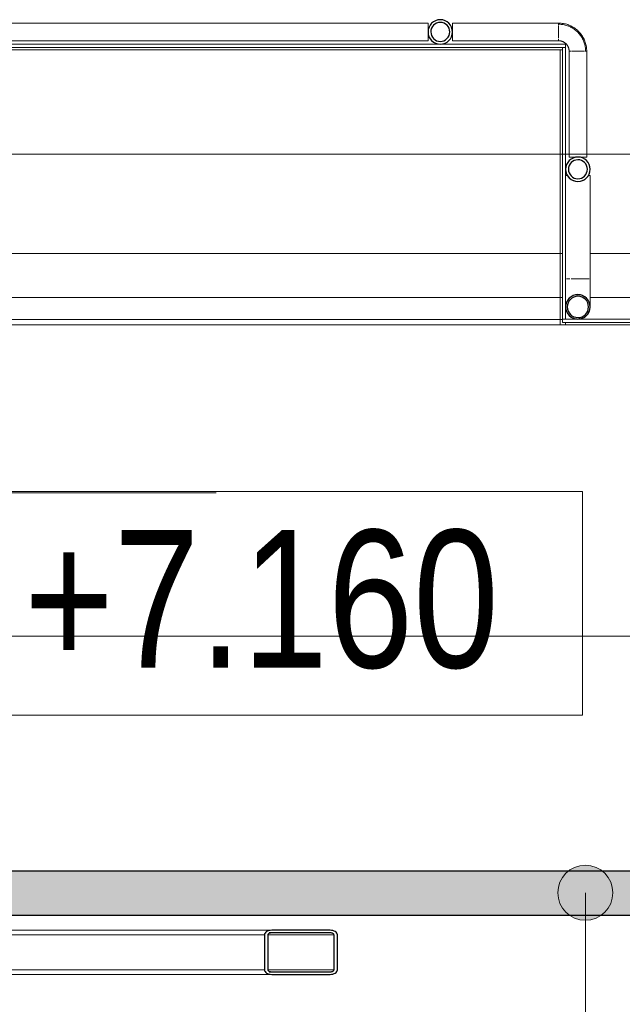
# Model space of a CAD drawing. Header units: millimetres. Extents: x -2033 to 156832, y -23587 to 25008.
# Tile 19 of 71: x 43824 to 44918, y 19206 to 20994. Entities that reach past the tile are written whole.
import ezdxf

# ---------------------------------------------------------------- set-up
doc = ezdxf.new("R2010")
doc.units = ezdxf.units.MM
for name, pattern in [('IMPORT-B_CARA_14', [1120, 600, -260, 0, -260]), ('IMPORT-HP_01_CER_B', [800, 500, -100, 100, -100]), ('Čerchovaná 20mm', [3000, 2000, -500, 0, -500])]:
    doc.linetypes.add(name, pattern=pattern)
for name, color, linetype, lineweight in [('CA_IMPORTY18', 8, 'Continuous', 9), ('CA_KOTY', 3, 'Continuous', 9), ('CA_KOTY-100', 3, 'Continuous', 9), ('CA_OSY', 5, 'Continuous', 9), ('CA_PODLAHA25', 7, 'Continuous', 13), ('CA_POHHRA25', 7, 'Continuous', 13), ('CA_PSVBUB', 3, 'Continuous', 9), ('CA_REZY', 1, 'Continuous', 25), ('CA_SRAFY', 9, 'Continuous', 25)]:
    doc.layers.add(name, color=color, linetype=linetype, lineweight=lineweight)
doc.styles.add('Arial_3', font='arial.ttf', dxfattribs={"width": 0.8, "height": 200})
doc.styles.add('Arial_4', font='arial.ttf', dxfattribs={"width": 0.8, "height": 250})
doc.dimstyles.new('HP_Přímá_-_2_mm_Ariel_1-100_1', dxfattribs={"dimscale": 304.8, "dimtxt": 204.05188, "dimasz": 0.656168, "dimexe": 0.328084, "dimexo": 0.0625, "dimgap": 0.164042, "dimtad": 1, "dimdec": 0, "dimzin": 0, "dimdsep": 46, "dimtxsty": 'Arial_3', "dimblk1": 'OBLIQUE', "dimblk2": 'OBLIQUE', "dimsah": 1, "dimcen": 0.09, "dimazin": 0, "dimtfac": 1, "dimtdec": 4, "dimtix": 1, "dimtmove": 0, "dimatfit": 3, "dimfxl": 0.984252, "dimfxlon": 1, "dimtvp": 1, "dimtolj": 1, "dimtzin": 0, "dimarcsym": 2})

# ---------------------------------------------------------------- blocks, each defined once
blk = doc.blocks.new('ocelová kce final - 11542_003_OK-HALA_TaO-2_ET_AciS_2025-05-29_upr_dwg-2597525-PŮDORYS _6_160  _ vestvek V1')
at = {"layer": 'CA_IMPORTY18', "color": 57}
for p, q in [((6300, 20988.2), (5272.3, 20988.2)), ((6300, 20988.2), (6300, 20956.2)), ((6537.2, 20988.2), (6344.5, 20988.2)), ((6344.5, 20988.2), (6344.5, 20956.2)), ((6537.2, 20984.5), (6537.2, 20988.2)), ((6537.2, 20972.8), (6537.2, 20983.1)), ((6537.2, 20961.3), (6537.2, 20972.2)), ((5190, 20950), (6550, 20950)), ((5272.3, 20956.2), (6300, 20956.2)), ((6344.5, 20956.2), (6537.2, 20956.2)), ((6537.2, 20956.2), (6537.2, 20960)), ((6550, 20944), (6550, 20950)), ((5190, 20944), (6550, 20944)), ((6544, 20940), (5190, 20940)), ((5190, 20940), (6540, 20940)), ((6540, 20440), (6540, 20940)), ((6544, 20940), (6540, 20940)), ((6540, 20940), (6540, 20440)), ((6544, 20450.5), (6544, 20944)), ((6550, 20944), (6544, 20944)), ((6550, 20450.5), (6550, 20944)), ((6556.3, 20937.2), (6556.3, 20745)), ((6560, 20937.2), (6556.3, 20937.2)), ((6572.3, 20937.2), (6561.4, 20937.2)), ((6572.2, 20937.2), (6573, 20937.2)), ((6583.2, 20937.2), (6573, 20937.2)), ((6588.3, 20937.2), (6584.5, 20937.2)), ((6588.3, 20745), (6588.3, 20937.2)), ((6556.3, 20745), (6588.3, 20745)), ((6550, 20711.7), (6550, 20523.7)), ((6550, 20711.7), (6552.9, 20711.7)), ((6591.6, 20711.7), (6594.5, 20711.7)), ((6594.5, 20523.7), (6594.5, 20711.7)), ((6550, 20523.7), (6550.3, 20523.7)), ((6551.5, 20523.7), (6557.9, 20523.7)), ((6560, 20523.7), (6572.2, 20523.7)), ((6572.2, 20523.7), (6584.5, 20523.7)), ((6585.3, 20523.7), (6583.4, 20523.7)), ((6585.4, 20523.7), (6593, 20523.7)), ((6594.2, 20523.7), (6594.5, 20523.7)), ((6544, 20450.5), (10355, 20450.5)), ((6544, 20450.5), (6544, 20444.5)), ((6544, 20450.5), (6550, 20450.5)), ((21835, 20440), (5190, 20440)), ((6540, 20440), (5190, 20440)), ((6540, 20440), (6550, 20440)), ((6544, 20444.5), (10355, 20444.5)), ((6550, 20444.5), (6550, 20440)), ((6550, 20440), (6550, 20444.5)), ((10360, 20440), (6550, 20440)), ((6016.1, 19340), (4830, 19340)), ((4830, 19340), (6015.2, 19340)), ((4830, 19332), (6002.9, 19332)), ((6009.5, 19332), (6128.7, 19332)), ((6015.2, 19336), (6011.3, 19336)), ((6011.3, 19336), (6016.1, 19336)), ((4830, 19268), (6002.9, 19268)), ((6009.5, 19268), (6128.7, 19268)), ((4830, 19260), (6016.1, 19260)), ((6015.2, 19260), (4830, 19260)), ((6011.3, 19264), (6016.1, 19264)), ((6011.3, 19264), (6015.2, 19264))]:
    blk.add_line(p, q, dxfattribs=at)
at = {"layer": 'CA_IMPORTY18', "color": 57, "linetype": 'IMPORT-HP_01_CER_B'}
for p, q in [((6550, 20750), (6556.3, 20750)), ((6588.3, 20750), (23690.7, 20750))]:
    blk.add_line(p, q, dxfattribs=at)
at = {"layer": 'CA_IMPORTY18', "color": 57, "linetype": 'IMPORT-B_CARA_14'}
blk.add_line((5440, 20135), (5915, 20135), dxfattribs=at)
at = {"layer": 'CA_IMPORTY18', "color": 57, "flags": 128}
for points in [[(6588.3, 20937.2), (6588.2, 20939.3), (6588.1, 20941.3), (6587.9, 20943.4), (6587.6, 20945.4), (6587.2, 20947.4), (6586.8, 20949.4), (6586.3, 20951.3), (6585.7, 20953.3), (6585, 20955.2), (6584.2, 20957.1), (6583.4, 20959), (6582.5, 20960.8), (6581.5, 20962.6), (6580.5, 20964.3), (6579.3, 20966), (6578.2, 20967.7), (6576.9, 20969.3), (6575.6, 20970.9), (6574.2, 20972.4), (6572.8, 20973.8), (6571.3, 20975.2), (6569.7, 20976.6), (6568.1, 20977.8), (6566.5, 20979), (6564.8, 20980.2), (6563.1, 20981.2), (6561.3, 20982.2), (6559.5, 20983.2), (6557.6, 20984), (6555.7, 20984.8), (6553.8, 20985.5), (6551.9, 20986.1), (6549.9, 20986.7), (6547.9, 20987.1), (6545.9, 20987.5), (6543.9, 20987.8), (6541.9, 20988), (6539.8, 20988.2), (6537.8, 20988.2), (6537.2, 20988.2)], [(6586.3, 20937.2), (6586.2, 20939.2), (6586.1, 20941.2), (6585.9, 20943.1), (6585.6, 20945.1), (6585.3, 20947), (6584.8, 20948.9), (6584.3, 20950.8), (6583.8, 20952.7), (6583.1, 20954.5), (6582.4, 20956.3), (6581.6, 20958.1), (6580.7, 20959.9), (6579.8, 20961.6), (6578.8, 20963.3), (6577.7, 20964.9), (6576.6, 20966.5), (6575.4, 20968.1), (6574.1, 20969.6), (6572.8, 20971), (6571.4, 20972.4), (6570, 20973.7), (6568.5, 20975), (6566.9, 20976.2), (6565.4, 20977.4), (6563.7, 20978.5), (6562.1, 20979.5), (6560.3, 20980.5), (6558.6, 20981.4), (6556.8, 20982.2), (6555, 20982.9), (6553.2, 20983.6), (6551.3, 20984.2), (6549.4, 20984.7), (6547.5, 20985.2), (6545.6, 20985.5), (6543.6, 20985.8), (6541.7, 20986), (6539.7, 20986.2), (6537.8, 20986.2), (6537.2, 20986.2)], [(6537.2, 20956.2), (6538, 20956.2), (6538.8, 20956.2), (6539.5, 20956.1), (6540.3, 20956), (6541, 20955.9), (6541.8, 20955.7), (6542.5, 20955.5), (6543.2, 20955.3), (6543.9, 20955), (6544.6, 20954.8), (6545.3, 20954.4), (6546, 20954.1), (6546.7, 20953.7), (6547.3, 20953.3), (6548, 20952.9), (6548.6, 20952.5), (6549.2, 20952), (6549.8, 20951.5), (6550.3, 20951), (6550.9, 20950.5), (6551.4, 20949.9), (6551.9, 20949.4), (6552.4, 20948.8), (6552.8, 20948.1), (6553.2, 20947.5), (6553.6, 20946.9), (6554, 20946.2), (6554.4, 20945.5), (6554.7, 20944.8), (6555, 20944.1), (6555.2, 20943.4), (6555.5, 20942.7), (6555.7, 20942), (6555.8, 20941.2), (6556, 20940.5), (6556.1, 20939.7), (6556.2, 20939), (6556.2, 20938.2), (6556.2, 20937.5), (6556.3, 20937.2)], [(6550, 20472.7), (6550, 20472.8), (6550, 20472.9), (6550, 20473.1), (6550, 20473.4), (6550, 20473.8), (6550, 20474.2), (6550, 20474.7), (6550, 20475.3), (6550, 20476), (6550, 20476.8), (6550, 20477.6), (6550, 20478.5), (6550, 20479.5), (6550, 20480.5), (6550, 20481.7), (6550, 20482.8), (6550, 20484.1), (6550, 20485.4), (6550, 20486.8), (6550, 20488.2), (6550, 20489.7), (6550, 20491.3), (6550, 20492.9), (6550, 20494.5), (6550, 20496.2), (6550, 20497.9), (6550, 20499.7), (6550, 20501.5), (6550, 20503.4), (6550, 20505.3), (6550, 20507.2), (6550, 20509.1), (6550, 20511.1), (6550, 20513.1), (6550, 20515.1), (6550, 20517.1), (6550, 20519.1), (6550, 20521.2), (6550, 20523.2), (6550, 20523.7)], [(6594.5, 20523.7), (6594.5, 20521.7), (6594.5, 20519.7), (6594.5, 20517.6), (6594.5, 20515.6), (6594.5, 20513.6), (6594.5, 20511.6), (6594.5, 20509.7), (6594.5, 20507.7), (6594.5, 20505.8), (6594.5, 20503.9), (6594.5, 20502), (6594.5, 20500.2), (6594.5, 20498.4), (6594.5, 20496.7), (6594.5, 20495), (6594.5, 20493.3), (6594.5, 20491.7), (6594.5, 20490.1), (6594.5, 20488.6), (6594.5, 20487.2), (6594.5, 20485.8), (6594.5, 20484.4), (6594.5, 20483.2), (6594.5, 20482), (6594.5, 20480.8), (6594.5, 20479.8), (6594.5, 20478.8), (6594.5, 20477.8), (6594.5, 20477), (6594.5, 20476.2), (6594.5, 20475.5), (6594.5, 20474.9), (6594.5, 20474.3), (6594.5, 20473.9), (6594.5, 20473.5), (6594.5, 20473.2), (6594.5, 20473), (6594.5, 20472.8), (6594.5, 20472.8), (6594.5, 20472.7)], [(6550.9, 20466.4), (6550.7, 20467.2), (6550.5, 20468.1), (6550.3, 20469), (6550.2, 20469.8), (6550.1, 20470.7), (6550, 20471.6), (6550, 20472.5), (6550, 20472.7)], [(6559, 20454.9), (6558.3, 20455.4), (6557.6, 20456), (6556.9, 20456.6), (6556.3, 20457.2), (6555.7, 20457.9), (6555.1, 20458.6), (6554.5, 20459.3), (6554, 20460), (6553.5, 20460.7), (6553.1, 20461.5), (6552.6, 20462.3), (6552.2, 20463.1), (6551.9, 20463.9), (6551.5, 20464.7), (6551.2, 20465.5)], [(6594.5, 20472.7), (6594.5, 20471.9), (6594.4, 20471), (6594.3, 20470.1), (6594.2, 20469.2), (6594.1, 20468.3), (6593.9, 20467.5), (6593.6, 20466.6), (6593.4, 20465.8), (6593.1, 20464.9), (6592.7, 20464.1), (6592.4, 20463.3), (6592, 20462.5), (6591.6, 20461.7), (6591.1, 20460.9), (6590.6, 20460.2), (6590.1, 20459.5), (6589.6, 20458.8), (6589, 20458.1), (6588.4, 20457.4), (6587.8, 20456.8), (6587.1, 20456.2), (6586.4, 20455.6), (6585.7, 20455)], [(6572.2, 20450.5), (6571.4, 20450.5), (6570.5, 20450.6), (6569.6, 20450.7), (6568.7, 20450.8), (6567.8, 20450.9), (6567, 20451.1), (6566.1, 20451.4), (6565.3, 20451.6), (6564.4, 20451.9), (6563.6, 20452.3), (6562.8, 20452.6), (6562, 20453), (6561.2, 20453.4), (6560.4, 20453.9), (6559.7, 20454.4)], [(6585, 20454.5), (6584.3, 20454), (6583.5, 20453.6), (6582.7, 20453.1), (6581.9, 20452.7), (6581.1, 20452.4), (6580.3, 20452), (6579.5, 20451.7), (6578.6, 20451.4), (6577.8, 20451.2), (6576.9, 20451), (6576, 20450.8), (6575.2, 20450.7), (6574.3, 20450.6), (6573.4, 20450.5), (6572.5, 20450.5)]]:
    blk.add_lwpolyline(points, dxfattribs=at)
at = {"layer": 'CA_IMPORTY18', "color": 57}
for radius, start, end in [(22.2, 130, 159.0736), (22.2, 90, 123.3751), (22.2, 56.5919, 88.1317), (22.2, 20.9138, 50), (22.2, 164.314, 195.678), (22.2, 344.314, 15.678), (22.2, 200.9138, 230), (22.3, 236.5919, 270), (22.2, 271.8679, 303.3751), (22.2, 310, 339.0736)]:
    blk.add_arc((6572.2, 20472.7), radius, start, end, dxfattribs=at)
for points, knots in [([(6572.2, 20700.5), (6571.3, 20700.5), (6569.6, 20700.6), (6567.4, 20701), (6565.8, 20701.4), (6564.6, 20701.9), (6563.4, 20702.3), (6562.1, 20702.9), (6560.7, 20703.7), (6559.5, 20704.5), (6558.6, 20705.2), (6557.7, 20705.9), (6556.7, 20706.8), (6555.6, 20708), (6554.2, 20709.6), (6553.4, 20710.9), (6552.9, 20711.7)], [0, 0, 0, 0, 0.1, 0.2, 0.25, 0.3, 0.35, 0.4, 0.475, 0.55, 0.5875, 0.625, 0.7, 0.775, 0.85, 1, 1, 1, 1]), ([(6562.8, 20702.6), (6562.7, 20702.6), (6562.4, 20702.8), (6561.9, 20703.1), (6561.5, 20703.3), (6561.3, 20703.4)], [0.31480314, 0.31480314, 0.31480314, 0.31480314, 0.32142857, 0.35714286, 0.37278823, 0.37278823, 0.37278823, 0.37278823]), ([(6561.4, 20703.4), (6561.5, 20703.3), (6561.9, 20703), (6562.4, 20702.8), (6562.7, 20702.6), (6562.8, 20702.6)], [0.62709134, 0.62709134, 0.62709134, 0.62709134, 0.64285714, 0.67857143, 0.68508911, 0.68508911, 0.68508911, 0.68508911]), ([(6591.6, 20711.7), (6590.9, 20710.6), (6589.8, 20708.9), (6588.1, 20707.1), (6587, 20706.1), (6586.1, 20705.3), (6585.2, 20704.7), (6584.3, 20704), (6583.3, 20703.4), (6582.2, 20702.8), (6581.1, 20702.3), (6579.5, 20701.7), (6577.5, 20701.1), (6574.9, 20700.6), (6573.2, 20700.5), (6572.2, 20700.5)], [0, 0, 0, 0, 0.2, 0.3, 0.35, 0.4, 0.45, 0.5, 0.55, 0.6, 0.65, 0.7, 0.8, 0.9, 1, 1, 1, 1]), ([(6581.7, 20702.6), (6581.8, 20702.6), (6582.1, 20702.8), (6582.6, 20703.1), (6583, 20703.3), (6583.1, 20703.4)], [0.31473816, 0.31473816, 0.31473816, 0.31473816, 0.32142857, 0.35714286, 0.37272925, 0.37272925, 0.37272925, 0.37272925]), ([(6583.1, 20703.4), (6583, 20703.3), (6582.6, 20703), (6582.1, 20702.8), (6581.8, 20702.6), (6581.7, 20702.6)], [0.62715027, 0.62715027, 0.62715027, 0.62715027, 0.64285714, 0.67857143, 0.68515415, 0.68515415, 0.68515415, 0.68515415])]:
    blk.add_open_spline(points, degree=3, knots=knots, dxfattribs=at)
for points in [[(6567.3, 20701.1), (6566.8, 20701.2), (6566.3, 20701.3), (6565.8, 20701.5)], [(6565.8, 20701.5), (6566.3, 20701.3), (6566.8, 20701.2), (6567.3, 20701.1)], [(6577.2, 20701.1), (6577.7, 20701.2), (6578.2, 20701.3), (6578.7, 20701.5)], [(6578.7, 20701.5), (6578.2, 20701.3), (6577.7, 20701.2), (6577.2, 20701.1)]]:
    blk.add_open_spline(points, degree=3, dxfattribs=at)
at = {"layer": 'CA_REZY'}
for p, q in [((6122, 19340), (6016.1, 19340)), ((6002.9, 19332), (6002.9, 19268)), ((6009.5, 19268), (6009.5, 19332)), ((6016.1, 19336), (6122, 19336)), ((6128.7, 19332), (6128.7, 19268)), ((6135.3, 19268), (6135.3, 19332)), ((6122, 19264), (6016.1, 19264)), ((6016.1, 19260), (6122, 19260))]:
    blk.add_line(p, q, dxfattribs=at)
at = {"layer": 'CA_REZY', "flags": 128}
for points in [[(6016.1, 19340), (6013.5, 19339.8), (6011, 19339.4), (6008.7, 19338.7), (6006.7, 19337.7), (6005.1, 19336.4), (6003.9, 19335.1), (6003.1, 19333.6), (6002.9, 19332)], [(6135.3, 19332), (6135, 19333.6), (6134.3, 19335.1), (6133, 19336.4), (6131.4, 19337.7), (6129.4, 19338.7), (6127.1, 19339.4), (6124.6, 19339.8), (6122, 19340)], [(6009.5, 19332), (6009.6, 19332.8), (6010, 19333.5), (6010.6, 19334.2), (6011.4, 19334.8), (6012.4, 19335.3), (6013.6, 19335.7), (6014.8, 19335.9), (6016.1, 19336)], [(6122, 19336), (6123.3, 19335.9), (6124.6, 19335.7), (6125.7, 19335.3), (6126.7, 19334.8), (6127.5, 19334.2), (6128.2, 19333.5), (6128.5, 19332.8), (6128.7, 19332)], [(6002.9, 19268), (6003.1, 19266.4), (6003.9, 19264.9), (6005.1, 19263.6), (6006.7, 19262.3), (6008.7, 19261.3), (6011, 19260.6), (6013.5, 19260.2), (6016.1, 19260)], [(6016.1, 19264), (6014.8, 19264.1), (6013.6, 19264.3), (6012.4, 19264.7), (6011.4, 19265.2), (6010.6, 19265.8), (6010, 19266.5), (6009.6, 19267.2), (6009.5, 19268)], [(6128.7, 19268), (6128.5, 19267.2), (6128.2, 19266.5), (6127.5, 19265.8), (6126.7, 19265.2), (6125.7, 19264.7), (6124.6, 19264.3), (6123.3, 19264.1), (6122, 19264)], [(6122, 19260), (6124.6, 19260.2), (6127.1, 19260.6), (6129.4, 19261.3), (6131.4, 19262.3), (6133, 19263.6), (6134.3, 19264.9), (6135, 19266.4), (6135.3, 19268)]]:
    blk.add_lwpolyline(points, dxfattribs=at)
at = {"layer": 'CA_REZY'}
for centre, radius, start, end in [((6322.3, 20972.2), 22.2, 0, 180), ((6322.3, 20972.2), 17.3, 0, 180), ((6322.3, 20972.2), 22.3, 180, 0), ((6322.3, 20972.2), 17.2, 180, 0), ((6572.2, 20722.7), 22.2, 90, 270), ((6572.2, 20722.7), 17.2, 90, 270), ((6572.2, 20722.7), 22.3, 270, 90), ((6572.2, 20722.7), 17.3, 270, 90), ((6572.2, 20472.7), 22.2, 90, 270), ((6572.2, 20472.7), 19.3, 90, 270), ((6572.2, 20472.7), 22.3, 270, 90), ((6572.2, 20472.7), 19.4, 270, 90)]:
    blk.add_arc(centre, radius, start, end, dxfattribs=at)
blk = doc.blocks.new('ocelová kce final - ocelová kce final-2597615-PŮDORYS _6_160  _ vestvek V1')
blk.add_blockref('ocelová kce final - 11542_003_OK-HALA_TaO-2_ET_AciS_2025-05-29_upr_dwg-2597525-PŮDORYS _6_160  _ vestvek V1', (0, 0))
blk = doc.blocks.new('Výškové kóty - Obdélník kolem výškové kóty-410351-PŮDORYS _6_160  _ vestvek V1')
at = {"layer": 'CA_KOTY'}
for p, q in [((6.604, 4.063), (-4.896, 4.063)), ((-4.896, 0), (-4.896, 4.063)), ((-4.896, 4.063), (6.604, 4.063)), ((6.604, 4.063), (6.604, 0)), ((6.604, 0), (-4.896, 0))]:
    blk.add_line(p, q, dxfattribs=at)
blk = doc.blocks.new('DIMBLOCK64-PŮDORYS _6_160  _ vestvek V1')
at = {"layer": 'CA_KOTY-100'}
for p, q in [((42495.6, 19874.4), (42495.6, 20174.4)), ((42495.6, 19874.4), (42595.6, 19974.4)), ((48055.6, 19874.4), (48155.6, 19974.4)), ((48055.6, 19874.4), (48055.6, 19974.4)), ((42495.6, 19874.4), (42395.6, 19774.4)), ((42495.6, 19874.4), (48055.6, 19874.4)), ((42495.6, 19874.4), (42495.6, 19774.4)), ((48055.6, 19874.4), (47955.6, 19774.4)), ((48055.6, 19874.4), (48055.6, 19574.4))]:
    blk.add_line(p, q, dxfattribs=at)
at = {"layer": 'CA_KOTY-100', "color": 0, "insert": (45030.7, 20184), "char_height": 200, "width": 587.669, "attachment_point": 1, "line_spacing_factor": 0.941778, "style": 'Arial_3'}
blk.add_mtext('5560', dxfattribs=at)
blk = doc.blocks.new('_Oblique')
at = {"color": 0, "linetype": 'ByBlock', "lineweight": -2}
blk.add_line((-0.5, -0.5), (0.5, 0.5), dxfattribs=at)

msp = doc.modelspace()

# ---------------------------------------------------------------- hatches: boundary and pattern name
at = {"layer": 'CA_PSVBUB'}
h = msp.add_hatch(color=256, dxfattribs=at)
edge = h.paths.add_edge_path()
edge.add_arc((44851.3, 19408.3), 50, 0, 360)
at = {"layer": 'CA_SRAFY', "lineweight": 9}
h = msp.add_hatch(dxfattribs=at)
h.set_pattern_fill('FP_11', color=256, angle=161.57, style=0, pattern_type=2)
h.set_pattern_definition([(161.57, (45240.655, 19372.582), (-40.64254, -0.003194), [6.096, -283.058, 32.106, 0]), (18.43, (45230.494, 19372.582), (-40.64254, 0.003194), [6.096, -283.058, 31.648, 0]), (108.43, (45240.655, 19372.582), (20.31297, -101.60858), [96.368, -224.892]), (71.57, (45230.494, 19372.582), (20.31297, 101.60858), [96.368, -224.892])])
h.paths.add_polyline_path([(47798.7, 19367.5), (47975.6, 19367.5), (47975.6, 19447.5), (42495.6, 19447.5), (42495.6, 19367.5), (47712.9, 19367.5)])

# ---------------------------------------------------------------- linework, layer by layer
at = {"layer": 'CA_KOTY'}
msp.add_line((43713.4, 19730.9), (44356.4, 19730.9), dxfattribs=at)
at = {"layer": 'CA_OSY', "linetype": 'Čerchovaná 20mm'}
msp.add_line((37432.9, 20749.9), (64514.5, 20749.9), dxfattribs=at)
at = {"layer": 'CA_PODLAHA25'}
msp.add_line((44809.5, 20450), (43455.5, 20450), dxfattribs=at)
at = {"layer": 'CA_POHHRA25'}
for p, q in [((43455.5, 20570), (44809.5, 20570)), ((44859.2, 20570), (60220.6, 20570)), ((44809.5, 20490), (43455.5, 20490)), ((44944.2, 20490), (44859.6, 20490))]:
    msp.add_line(p, q, dxfattribs=at)
at = {"layer": 'CA_PSVBUB'}
msp.add_line((44851.3, 19408.3), (44851.3, 18707.5), dxfattribs=at)
msp.add_circle((44851.3, 19408.3), 50, dxfattribs=at)
at = {"layer": 'CA_REZY'}
for p, q in [((48055.6, 19447.5), (42495.6, 19447.5)), ((42495.6, 19367.5), (47975.6, 19367.5))]:
    msp.add_line(p, q, dxfattribs=at)

# ---------------------------------------------------------------- block references
at = {"layer": 'CA_IMPORTY18', "color": 57}
msp.add_blockref('ocelová kce final - ocelová kce final-2597615-PŮDORYS _6_160  _ vestvek V1', (38265.5, 0), dxfattribs=at)
at = {"layer": 'CA_KOTY', "extrusion": (0, 0, -1), "xscale": 99.99999999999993, "yscale": 99.99999999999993, "zscale": 99.99999999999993}
msp.add_blockref('Výškové kóty - Obdélník kolem výškové kóty-410351-PŮDORYS _6_160  _ vestvek V1', (-44356.4, 19730.9), dxfattribs=at)

# ---------------------------------------------------------------- texts
at = {"layer": 'CA_KOTY', "insert": (43831.8, 20067.3), "char_height": 250, "width": 1019.231, "attachment_point": 1, "line_spacing_factor": 0.941778, "style": 'Arial_4'}
msp.add_mtext('+7.160', dxfattribs=at)

# ---------------------------------------------------------------- dimensions: what is measured, and where the dimension line sits
at = {"layer": 'CA_KOTY'}
dim = msp.add_linear_dim(base=(48055.6, 19874.4), p1=(42495.6, 20174.4), p2=(48055.6, 19574.4), dimstyle='HP_Přímá_-_2_mm_Ariel_1-100_1', override={"dimpost": '<>', "dimfxl": 5592.27935}, dxfattribs=at)
dim.commit()
dim.dimension.update_dxf_attribs({"geometry": 'DIMBLOCK64-PŮDORYS _6_160  _ vestvek V1', "text_midpoint": (45275.6, 20026.5)})

doc.saveas('drawing.dxf')
